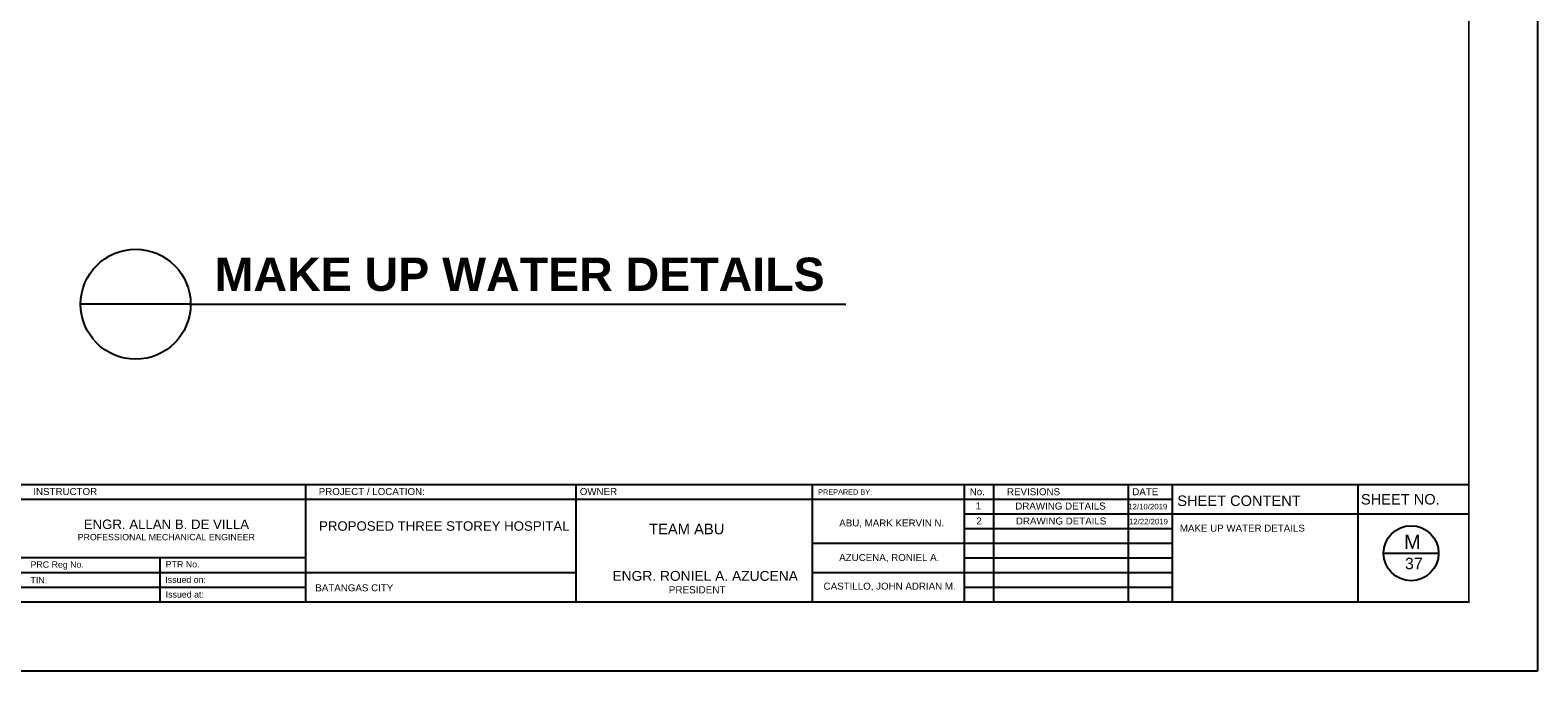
# Model space of a CAD drawing. Header units: millimetres. Extents: x 0 to 531, y -4 to 262.
# Tile 10 of 35: x 252 to 318, y -2 to 26. Entities that reach past the tile are written whole.
import ezdxf

# ---------------------------------------------------------------- set-up
doc = ezdxf.new("R2010")
doc.units = ezdxf.units.MM
doc.layers.add('template', color=7, linetype='Continuous')
doc.styles.add('arial', font='arial.ttf')

msp = doc.modelspace()

# ---------------------------------------------------------------- linework, layer by layer
for q in [(254.313, 14.045), (287.67, 14.045)]:
    msp.add_line((259.108, 14.045), q)
msp.add_circle((256.711, 14.045), 2.398)
at = {"layer": 'template'}
for p, q in [((317.84, -1.946), (317.84, 68.45)), ((224.581, 6.183), (314.832, 6.183)), ((264.127, 1.063), (264.127, 6.183)), ((275.904, 6.183), (275.904, 1.063)), ((286.206, 6.183), (286.206, 1.063)), ((292.835, 6.183), (292.835, 1.063)), ((294.116, 6.183), (294.116, 1.063)), ((299.98, 6.183), (299.98, 1.063)), ((301.9, 6.183), (301.9, 1.063)), ((309.995, 6.183), (309.995, 1.063)), ((240.427, 5.543), (296.998, 5.543)), ((295.239, 5.543), (301.9, 5.543)), ((292.835, 4.903), (303.596, 4.903)), ((300.234, 4.903), (314.832, 4.903)), ((292.835, 4.263), (301.9, 4.263)), ((286.206, 3.623), (296.998, 3.623)), ((295.239, 3.623), (301.9, 3.623)), ((240.427, 2.993), (264.127, 2.993)), ((257.761, 2.993), (257.761, 1.063)), ((292.835, 2.983), (301.9, 2.983)), ((311.116, 3.187), (313.516, 3.187)), ((240.427, 2.35), (275.904, 2.35)), ((286.206, 2.343), (296.998, 2.343)), ((295.239, 2.343), (301.9, 2.343)), ((240.427, 1.706), (264.127, 1.706)), ((251.837, 1.706), (262.171, 1.706)), ((292.835, 1.703), (301.9, 1.703)), ((218.564, -1.946), (317.84, -1.946))]:
    msp.add_line(p, q, dxfattribs=at)
at = {"layer": 'template', "linetype": 'Continuous', "const_width": 0.0853}
msp.add_lwpolyline([(224.581, 1.063), (314.832, 1.063), (314.832, 65.442), (224.581, 65.442)], close=True, dxfattribs=at)
at = {"layer": 'template'}
msp.add_circle((312.316, 3.187), 1.2, dxfattribs=at)

# ---------------------------------------------------------------- texts
at = {"insert": (260.158, 16.079), "char_height": 1.45195, "attachment_point": 1, "style": 'arial'}
msp.add_mtext_dynamic_manual_height_columns('{\\fArial|b1|i0|c0|p34;MAKE UP WATER DETAILS}', width=43.36072, gutter_width=1, heights=[0], dxfattribs=at)
at = {"layer": 'template', "style": 'arial'}
for s, height, p in [('INSTRUCTOR', 0.304, (252.25, 5.724)), ('PROJECT / LOCATION:', 0.30402, (264.692, 5.724)), ('PROJECT / LOCATION:', 0.30402, (264.692, 5.724)), ('PROJECT / LOCATION:', 0.30402, (264.692, 5.724)), ('OWNER', 0.304, (276.073, 5.724)), ('PREPARED BY: ', 0.22802, (286.464, 5.742)), ('No.', 0.304, (293.073, 5.716)), ('REVISIONS', 0.304, (294.699, 5.716)), ('DATE', 0.304, (300.16, 5.716)), ('1', 0.304, (293.335, 5.097)), ('DRAWING DETAILS', 0.30402, (295.059, 5.092)), ('12/10/2019', 0.2432, (299.986, 5.097)), ('SHEET CONTENT', 0.45603, (302.122, 5.247)), ('SHEET NO.', 0.456, (310.129, 5.31)), ('ENGR. ALLAN B. DE VILLA', 0.41257, (254.449, 4.242)), ('ABU, MARK KERVIN N.', 0.30402, (287.384, 4.354)), ('2', 0.304, (293.364, 4.443)), ('DRAWING DETAILS', 0.30402, (295.087, 4.439)), ('12/22/2019', 0.2432, (300.014, 4.443)), ('PROFESSIONAL MECHANICAL ENGINEER', 0.27505, (254.183, 3.753)), ('PROPOSED THREE STOREY HOSPITAL', 0.41257, (264.707, 4.166)), ('TEAM ABU', 0.4598, (279.093, 4.012)), ('MAKE UP WATER DETAILS', 0.30402, (302.234, 4.126)), ('M', 0.624, (312.006, 3.374)), ('PRC Reg No.', 0.27505, (252.128, 2.553)), ('PTR No.', 0.275, (258.023, 2.566)), ('AZUCENA, RONIEL A.', 0.30402, (287.384, 2.848)), ('37', 0.4993, (312.046, 2.487)), ('TIN:', 0.275, (252.128, 1.87)), ('Issued on:', 0.275, (258.004, 1.893)), ('ENGR. RONIEL A. AZUCENA', 0.43038, (277.498, 1.982)), ('Issued at:', 0.275, (258.02, 1.249)), ('BATANGAS CITY', 0.30402, (264.545, 1.525)), ('PRESIDENT', 0.3099, (279.951, 1.438)), ('CASTILLO, JOHN ADRIAN M.', 0.30402, (286.704, 1.596))]:
    msp.add_text(s, height=height, dxfattribs=at).set_placement(p)

doc.saveas('drawing.dxf')
